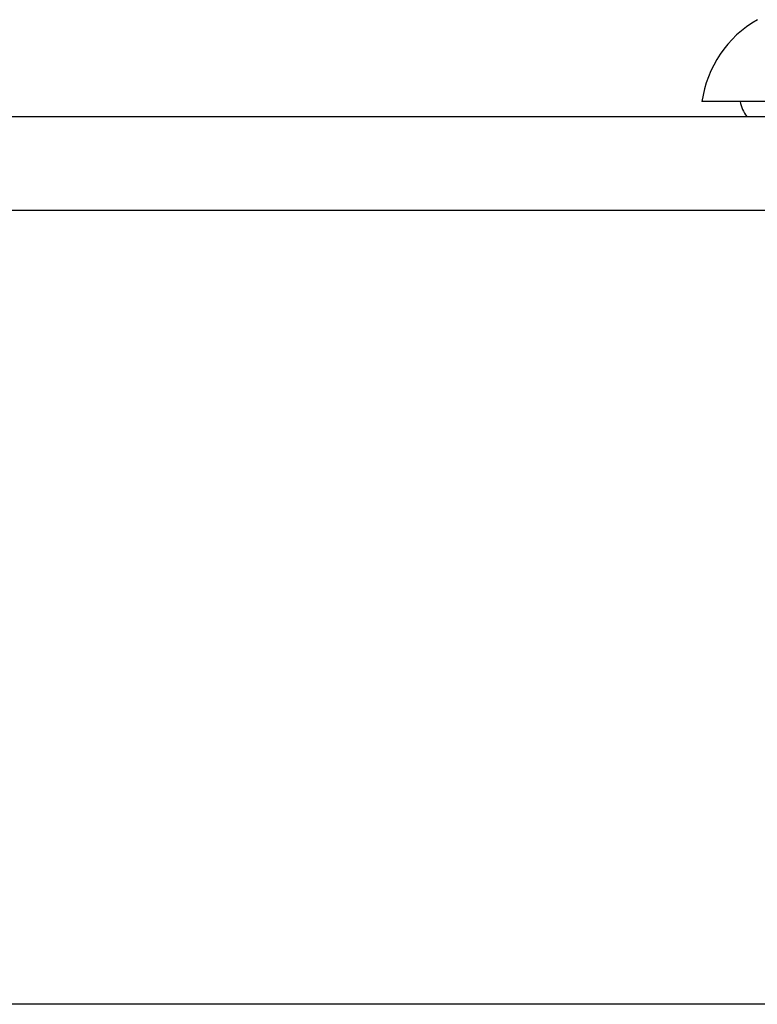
# Model space of a CAD drawing. Header units: inches. Extents: x 20 to 683, y 61 to 320.
# Tile 195 of 256: x 54.921 to 55.697, y 319.388 to 320.424. Entities that reach past the tile are written whole.
import ezdxf

# ---------------------------------------------------------------- set-up
doc = ezdxf.new("R2010")
doc.units = ezdxf.units.IN
doc.header["$MEASUREMENT"] = 0
doc.layers.add('Visible Edges(ANSI)', color=7, linetype='Continuous', lineweight=25)
doc.layers.add('Visible Tangent Edges(ANSI)', color=7, linetype='Continuous', lineweight=25)

msp = doc.modelspace()

# ---------------------------------------------------------------- linework, layer by layer
at = {"layer": 'Visible Edges(ANSI)'}
for p, q in [((55.7119, 320.3376), (55.6391, 320.3376)), ((20.4468, 320.3219), (92.0518, 320.3219)), ((92.0518, 319.3879), (20.4468, 319.3879))]:
    msp.add_line(p, q, dxfattribs=at)
for centre, radius, start, end in [((55.7561, 320.3213), 0.1181, 119.8169, 172.0587), ((55.7178, 320.3455), 0.0394, 191.537, 216.8699)]:
    msp.add_arc(centre, radius, start, end, dxfattribs=at)
at = {"layer": 'Visible Tangent Edges(ANSI)'}
msp.add_line((92.0518, 320.2229), (20.4468, 320.2229), dxfattribs=at)
at = {"layer": 'Visible Tangent Edges(ANSI)', "flags": 128}
msp.add_lwpolyline([(55.6974, 320.4238), (55.6975, 320.4238)], dxfattribs=at)

doc.saveas('drawing.dxf')
